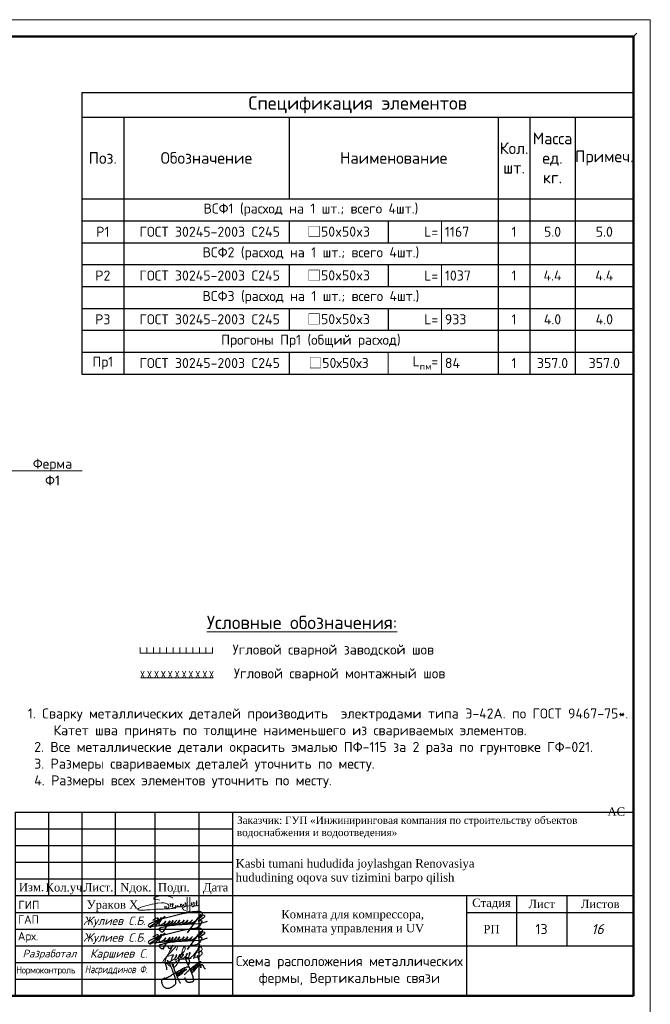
# Model space of a CAD drawing. Header units: millimetres. Extents: x 2842173 to 10151342, y -218675 to 375325.
# Tile 18 of 107: x 2951624 to 2970485, y -129325 to -99875. Entities that reach past the tile are written whole.
import ezdxf
from ezdxf import colors
from ezdxf.entities.mleader import LeaderData, LeaderLine
from ezdxf.enums import TextEntityAlignment as Align
from ezdxf.math import Vec2, Vec3

# ---------------------------------------------------------------- set-up
doc = ezdxf.new("R2010")
doc.units = ezdxf.units.MM
doc.layers.get('Defpoints').update_dxf_attribs({"color": 255})
doc.layers.add('0_Ном._пера__4', color=7, linetype='Continuous', lineweight=15, true_color=0x029e21)
doc.layers.add('ПОДПИСИ', color=7, linetype='Continuous', lineweight=25, true_color=0xffffff)
for name, color, linetype in [('BC-Form$1$SHEET-TEXT', 7, 'Continuous'), ('GP', 7, 'Continuous'), ('SHTAMP', 7, 'Continuous'), ('АСО-Текст', 155, 'Continuous')]:
    doc.layers.add(name, color=color, linetype=linetype)
doc.layers.add('CS_UNPLOTTED', color=171, linetype='Continuous', plot=False)
doc.layers.add('Графа', color=7, linetype='Continuous', lineweight=30)
doc.layers.add('НАДПИСИ', color=7, linetype='Continuous', lineweight=13)
doc.styles.add('ISO', font='times.ttf')
doc.styles.add('ISOCPEUR', font='isocpeur.ttf')
doc.styles.add('PDF ISOCPEUR Italic', font='isocpeui.ttf')
doc.styles.add('style2', font='times.ttf', dxfattribs={"height": 350})
doc.styles.add('ГОСТ 250', font='isocpeui.ttf', dxfattribs={"height": 250})
doc.styles.add('ГОСТ 300', font='isocpeui.ttf', dxfattribs={"height": 300})
doc.styles.add('ГОСТ 350', font='isocpeui.ttf', dxfattribs={"height": 350})
doc.styles.add('ГОСТ300', font='isocpeur.ttf')

# ---------------------------------------------------------------- blocks, each defined once
blk = doc.blocks.new('*U20')
at = {"lineweight": 9}
for p, q in [((-20, 292), (400, 292)), ((400, 292), (400, -5))]:
    blk.add_line(p, q, dxfattribs=at)
at = {"lineweight": 50}
for p, q in [((0, 287), (395, 287)), ((395, 287), (395, 0)), ((395, 0), (0, 0))]:
    blk.add_line(p, q, dxfattribs=at)
at = {"layer": 'CS_UNPLOTTED'}
blk.add_line((396, 288), (395, 287), dxfattribs=at)
blk = doc.blocks.new('*U254')
at = {"color": 0, "linetype": 'ByBlock', "lineweight": -2}
for p, q in [((-2063, 0), (-2163, 100)), ((-2163, 0), (-2063, 100)), ((-1857, 0), (-1957, 100)), ((-1957, 0), (-1857, 100)), ((-1651, 0), (-1751, 100)), ((-1751, 0), (-1651, 100)), ((-1444, 0), (-1544, 100)), ((-1544, 0), (-1444, 100)), ((-1238, 0), (-1338, 100)), ((-1338, 0), (-1238, 100)), ((-1032, 0), (-1132, 100)), ((-1132, 0), (-1032, 100)), ((-825, 0), (-925, 100)), ((-925, 0), (-825, 100)), ((-619, 0), (-719, 100)), ((-719, 0), (-619, 100)), ((-413, 0), (-513, 100)), ((-513, 0), (-413, 100)), ((-206, 0), (-306, 100)), ((-306, 0), (-206, 100)), ((0, 0), (-100, 100)), ((-100, 0), (0, 100))]:
    blk.add_line(p, q, dxfattribs=at)
blk = doc.blocks.new('*U255')
at = {"color": 0, "linetype": 'ByBlock', "lineweight": -2}
for p, q in [((-2163, 0), (-2163, 80)), ((-1967, 0), (-1967, 80)), ((-1770, 0), (-1770, 80)), ((-1573, 0), (-1573, 80)), ((-1377, 0), (-1377, 80)), ((-1180, 0), (-1180, 80)), ((-983, 0), (-983, 80)), ((-787, 0), (-787, 80)), ((-590, 0), (-590, 80)), ((-393, 0), (-393, 80)), ((-197, 0), (-197, 80)), ((0, 0), (0, 80))]:
    blk.add_line(p, q, dxfattribs=at)
blk = doc.blocks.new('_ArchTick')
at = {"color": 0, "linetype": 'ByBlock', "const_width": 0.15}
blk.add_lwpolyline([(-0.5, -0.5), (0.5, 0.5)], dxfattribs=at)
blk = doc.blocks.new('*T373')
at = {"layer": '0_Ном._пера__4', "color": 0, "linetype": 'ByBlock', "lineweight": -2, "transparency": 16777216}
for p, q in [((0, 0), (16500, 0)), ((0, 0), (0, -8420)), ((16500, 0), (16500, -8420)), ((0, -733), (16500, -733)), ((1250, -733), (1250, -8420)), ((6200, -733), (6200, -3183)), ((12450, -733), (12450, -3838)), ((13400, -733), (13400, -8420)), ((14750, -733), (14750, -8420)), ((0, -3183), (16500, -3183)), ((0, -3838), (16500, -3838)), ((9158, -3838), (9158, -4492)), ((0, -4492), (16500, -4492)), ((12450, -4492), (12450, -5147)), ((0, -5147), (16500, -5147)), ((9158, -5147), (9158, -5802)), ((0, -5802), (16500, -5802)), ((12450, -5802), (12450, -6456)), ((0, -6456), (16500, -6456)), ((9158, -6456), (9158, -7111)), ((0, -7111), (16500, -7111)), ((0, -7765), (16500, -7765)), ((0, -8420), (16500, -8420))]:
    blk.add_line(p, q, dxfattribs=at)
at = {"layer": '0_Ном._пера__4', "color": 0, "lineweight": -2, "transparency": 16777216}
for p, q in [((6200, -3838), (6200, -4492)), ((12450, -3838), (12450, -4492)), ((6200, -5147), (6200, -5802)), ((12450, -5147), (12450, -5802)), ((6200, -6456), (6200, -7111)), ((12450, -6456), (12450, -8420)), ((6200, -7765), (6200, -8420))]:
    blk.add_line(p, q, dxfattribs=at)
at = {"layer": 'Defpoints', "color": 8, "linetype": 'ByBlock', "lineweight": 0, "transparency": 16777216}
for p, q in [((10756, -3838), (10756, -4492)), ((10756, -5147), (10756, -5802)), ((10756, -6456), (10756, -7111)), ((9158, -7765), (9158, -8420)), ((10756, -7765), (10756, -8420))]:
    blk.add_line(p, q, dxfattribs=at)
at = {"layer": '0_Ном._пера__4', "color": 0, "linetype": 'ByBlock', "lineweight": 25, "transparency": 16777216, "style": 'ГОСТ300'}
for s, insert, char_height, width, attachment_point in [('Спецификация элементов ', (8250, -367), 400, 16300, 5), ('Масса ед. кг.', (14075, -1958), 350, 1150, 5), ('Кол. шт.', (12925, -1958), 350, 750, 5), ('Поз.', (625, -1958), 350, 1050, 5), ('Обозначение', (3725, -1958), 350, 4750, 5), ('Наименование', (9325, -1958), 350, 6050, 5), ('Примеч.', (15625, -1958), 350, 1550, 5), ('ВСФ1 {\\C7;(расход на 1 шт.; всего 4шт.)}', (6850, -3511), 300, 11000, 5), ('P1', (625, -4165), 300, 1050, 5), (' ГОСТ 30245-2003 С245', (3725, -4165), 300, 4750, 5), ('{\\C256;□}50x50x3', (7679, -4165), 300, 2758.33, 5), ('L=', (10656, -4165), 300, 1397.22, 6), ('1167', (10856, -4165), 300, 1494.44, 4), ('1', (12925, -4165), 300, 750, 5), ('5.0', (14075, -4165), 300, 1150, 5), ('5.0', (15625, -4165), 300, 1550, 5), ('ВСФ2 {\\C7;(расход на 1 шт.; всего 4шт.)}', (6850, -4820), 300, 11000, 5), ('P2', (625, -5474), 300, 1050, 5), (' ГОСТ 30245-2003 С245', (3725, -5474), 300, 4750, 5), ('L=', (10656, -5474), 300, 1397.22, 6), ('1037', (10856, -5474), 300, 1494.44, 4), ('1', (12925, -5474), 300, 750, 5), ('4.4', (14075, -5474), 300, 1150, 5), ('4.4', (15625, -5474), 300, 1550, 5), ('{\\C256;□}50x50x3', (7679, -5474), 300, 2758.33, 5), ('ВСФ3 {\\C7;(расход на 1 шт.; всего 4шт.)}', (6850, -6129), 300, 11000, 5), ('P3', (625, -6783), 300, 1050, 5), (' ГОСТ 30245-2003 С245', (3725, -6783), 300, 4750, 5), ('{\\C256;□}50x50x3', (7679, -6783), 300, 2758.33, 5), ('L=', (10656, -6783), 300, 1397.22, 6), ('933', (10856, -6783), 300, 1494.44, 4), ('1', (12925, -6783), 300, 750, 5), ('4.0', (14075, -6783), 300, 1150, 5), ('4.0', (15625, -6783), 300, 1550, 5), ('Прогоны Пр1 {\\C7;(общий расход)}', (6850, -7438), 300, 11000, 5), ('Пр1', (625, -8092), 300, 1050, 5), (' ГОСТ 30245-2003 С245', (3725, -8092), 300, 4750, 5), ('{\\C256;□}50х50х3', (7679, -8092), 300, 2758.33, 5), ('\\A1;L{\\H0.7x;\\S^ пм;}=', (10656, -8092), 300, 1397.22, 6), ('84', (10856, -8092), 300, 1494.44, 4), ('1', (12925, -8092), 300, 750, 5), ('357.0', (14075, -8092), 300, 1150, 5), ('357.0', (15625, -8092), 300, 1550, 5)]:
    blk.add_mtext(s, dxfattribs=dict(at, insert=insert, char_height=char_height, width=width, attachment_point=attachment_point))
blk = doc.blocks.new('подпис')
at = {"layer": 'ПОДПИСИ', "color": 5, "lineweight": 25}
for points in [[(11455381, 532519), (11455520, 532605, 0.17903), (11455562, 532678, 0.263953), (11455546, 532731, 0.190204), (11455439, 532772, 0.042436), (11455181, 532752, 0.013899), (11454174, 532517), (11454115, 532493), (11453882, 532380, 0.221782), (11453847, 532334, 0.270492), (11453872, 532305), (11455179, 532410)], [(11454538, 532484), (11454488, 532398, 0.645288), (11454510, 532376, 0.12897), (11454636, 532493), (11454594, 532430), (11454582, 532414, 0.693858), (11454605, 532387, 0.10028), (11454701, 532446), (11454746, 532507), (11454701, 532446), (11454684, 532424, 0.631808), (11454708, 532389, 0.142677), (11454805, 532452), (11454848, 532505), (11454805, 532452, 0.201941), (11454797, 532429, 0.536095), (11454830, 532405, 0.097167), (11454944, 532462), (11454981, 532503), (11454944, 532462, 0.197087), (11454932, 532431, 0.488157), (11454970, 532409, 0.093089), (11455064, 532466), (11455099, 532503), (11455064, 532466, 0.226804), (11455048, 532431, 0.355416), (11455073, 532410, 0.127937), (11455201, 532468), (11455246, 532517), (11455201, 532468, 0.196233), (11455177, 532420, 0.529409), (11455206, 532400, 0.061232), (11455381, 532519), (11455512, 532676), (11455381, 532519), (11455075, 532109)], [(11455512, 532676, -0.143099), (11455604, 532656, -0.470936), (11455617, 532604, -0.126724), (11455422, 532482), (11455497, 532497, -0.517832), (11455533, 532462, -0.176475), (11455420, 532289, -0.173079), (11455271, 532233, -0.163306), (11455188, 532261)], [(11453991, 532491, -0.163413), (11454129, 532576, -0.667806), (11454158, 532540, -0.079434), (11453917, 532276, -0.866542), (11453898, 532297), (11453923, 532319), (11454158, 532478), (11454199, 532507), (11454264, 532591), (11454072, 532309)], [(11454383, 532593, 0.619534), (11454360, 532609), (11454273, 532534, 0.114252), (11454185, 532395, 0.215538), (11454192, 532353, 0.240273), (11454245, 532349, 0.08858), (11454403, 532470), (11454351, 532410), (11454342, 532400, 0.539095), (11454362, 532374, 0.111916), (11454481, 532411), (11454538, 532484), (11454481, 532411), (11454317, 532146, -0.358423), (11454264, 532125), (11454185, 532207, -0.402126), (11454221, 532260, -0.058846), (11454732, 532356), (11455438, 532399, 0.09128), (11455712, 532476)]]:
    blk.add_lwpolyline(points, format="xyb", dxfattribs=at)
blk.add_lwpolyline([(11454115, 532493), (11454174, 532517)], dxfattribs=at)
blk = doc.blocks.new('A$C6E532752')
at = {"color": 5, "lineweight": 25}
for points in [[(2046, 1804), (2070, 1872), (2101, 1944), (2114, 2003), (2114, 2056), (2099, 2124), (2074, 2222), (2014, 2300), (1903, 2360), (1855, 2376), (1801, 2377), (1790, 2368), (1792, 2336), (1800, 2288), (1808, 2236), (1818, 2191), (1846, 2131), (1865, 2061), (1890, 2014), (1957, 1858), (2009, 1770), (2053, 1685), (2113, 1541), (2153, 1434), (2222, 1250), (2279, 1118), (2326, 993), (2364, 847), (2392, 705), (2399, 624), (2394, 571), (2362, 528), (2328, 505), (2294, 490), (2254, 483), (2188, 477), (2145, 466), (2062, 466), (2017, 466), (1987, 466), (1945, 488), (1913, 509), (1883, 532), (1855, 575), (1823, 639), (1802, 682), (1783, 739), (1781, 758), (1779, 801), (1777, 848)], [(2743, 2429), (2709, 2488), (2682, 2516), (2685, 2488), (2725, 2429), (2737, 2401), (2759, 2329), (2784, 2236), (2802, 2186), (2816, 2124), (2836, 2048), (2868, 1947), (2878, 1890), (2884, 1840), (2893, 1773), (2934, 1685), (2949, 1650), (2957, 1619), (2962, 1588), (2967, 1626), (2967, 1657), (2971, 1688), (2988, 1767), (3019, 1821), (3030, 1831), (3088, 1813), (3106, 1778), (3119, 1748), (3153, 1695), (3166, 1642), (3207, 1585), (3241, 1543), (3278, 1532), (3308, 1535)], [(385, 1433), (380, 1569), (321, 1749), (258, 1944), (210, 2040), (245, 2007), (287, 1975), (353, 1931), (399, 1918), (436, 1916), (474, 1941), (484, 1982), (467, 2067), (448, 2120), (427, 2157), (466, 2093), (506, 2007), (555, 1922), (602, 1823), (711, 1592), (749, 1491), (825, 1291), (868, 1187), (943, 996), (982, 875), (1013, 754), (1033, 630), (1049, 522), (1043, 416), (1007, 308), (929, 226), (815, 136), (704, 81), (535, 13), (402, 1), (314, 18), (227, 71), (137, 159), (35, 347), (12, 492), (8, 661), (75, 751), (214, 814), (217, 817), (216, 775), (183, 707), (202, 722), (286, 778), (362, 823), (424, 853), (563, 928), (732, 1029), (845, 1105), (994, 1192), (1118, 1257), (1274, 1345), (1396, 1407), (1523, 1482), (1750, 1594), (1859, 1632), (1962, 1660), (1991, 1660), (2000, 1660), (1991, 1645), (1977, 1626), (1958, 1608)], [(795, 1930), (766, 1944), (747, 1958), (732, 1969), (756, 1919), (777, 1862), (824, 1731), (861, 1650), (907, 1552), (928, 1465), (971, 1361), (999, 1299), (1019, 1250), (1060, 1148), (1086, 1070), (1110, 993), (1161, 879), (1222, 766), (1252, 693), (1282, 624), (1325, 551), (1377, 469), (1387, 437), (1386, 415), (1369, 406), (1365, 409)], [(1432, 1173), (1448, 1157), (1470, 1132), (1480, 1125), (1492, 1119), (1505, 1118), (1514, 1125), (1521, 1131), (1537, 1145), (1550, 1156), (1574, 1181), (1594, 1207), (1603, 1226), (1607, 1239), (1610, 1253), (1618, 1282), (1623, 1317), (1626, 1344), (1633, 1391), (1631, 1422), (1631, 1443), (1618, 1419), (1610, 1399), (1600, 1381), (1603, 1340), (1618, 1317), (1635, 1297), (1651, 1291), (1665, 1290), (1718, 1369), (1719, 1381), (1720, 1403), (1732, 1431), (1741, 1451), (1744, 1471), (1745, 1490), (1738, 1508), (1729, 1509), (1728, 1503), (1719, 1486), (1713, 1471), (1705, 1444), (1705, 1428), (1716, 1413), (1732, 1404), (1746, 1399), (1763, 1396), (1785, 1399), (1799, 1408), (1822, 1417), (1835, 1426), (1857, 1435), (1869, 1444), (1878, 1455), (1881, 1471), (1881, 1481), (1878, 1494), (1875, 1503)], [(1707, 1036), (1747, 1085), (1819, 1144), (1891, 1238), (1979, 1313), (2059, 1391), (2165, 1488), (2229, 1542), (2393, 1677), (2462, 1724), (2559, 1807), (2641, 1860), (2722, 1913), (2859, 2009), (2948, 2051), (2989, 2062), (2996, 2055)], [(2279, 1502), (2265, 1461), (2269, 1420), (2262, 1364), (2265, 1307), (2279, 1265), (2318, 1252), (2345, 1254), (2408, 1314), (2444, 1368), (2453, 1397), (2475, 1468), (2472, 1514), (2466, 1559), (2461, 1588), (2461, 1627), (2469, 1644), (2486, 1658), (2454, 1623), (2450, 1578), (2446, 1520), (2451, 1481), (2483, 1457), (2515, 1454), (2551, 1457), (2569, 1493), (2574, 1512), (2589, 1561), (2590, 1562)], [(2397, 1571), (2370, 1532), (2367, 1503), (2363, 1469), (2365, 1423), (2380, 1396), (2400, 1370), (2431, 1346), (2460, 1344), (2480, 1343), (2493, 1365), (2509, 1392), (2560, 1447), (2580, 1567), (2580, 1600), (2569, 1621), (2561, 1642), (2559, 1671), (2569, 1698), (2582, 1730), (2598, 1762), (2618, 1772)], [(2574, 1491), (2603, 1515), (2618, 1528), (2634, 1555), (2641, 1569), (2660, 1604), (2700, 1636), (2712, 1646), (2728, 1666), (2742, 1685), (2773, 1745), (2779, 1787), (2782, 1808), (2782, 1823), (2775, 1790), (2778, 1776), (2794, 1755), (2801, 1749), (2815, 1746), (2842, 1749)], [(2582, 1588), (2614, 1576), (2640, 1580), (2650, 1592), (2662, 1606), (2679, 1631), (2687, 1673), (2683, 1709), (2675, 1731), (2672, 1756), (2670, 1792), (2677, 1808), (2688, 1818), (2704, 1820), (2713, 1818)], [(1178, 1041), (1184, 1073), (1176, 1087), (1166, 1109), (1171, 1134), (1175, 1159), (1177, 1187), (1170, 1192), (1155, 1194), (1138, 1181), (1125, 1161), (1120, 1142), (1127, 1112), (1138, 1084), (1155, 1052), (1190, 1015), (1234, 985), (1242, 980), (1268, 979), (1299, 1007), (1323, 1038), (1339, 1067), (1360, 1126), (1356, 1168), (1352, 1190), (1349, 1211), (1349, 1234), (1349, 1252), (1349, 1274), (1336, 1239), (1333, 1223), (1331, 1214), (1303, 1209), (1299, 1204), (1292, 1181), (1255, 1176), (1246, 1151), (1262, 1110), (1275, 1085), (1290, 1052), (1311, 1034), (1336, 1025), (1363, 1024), (1376, 1037), (1388, 1050), (1400, 1068), (1415, 1091), (1432, 1156), (1432, 1174), (1430, 1222), (1431, 1266), (1434, 1282), (1437, 1297), (1451, 1312), (1473, 1314), (1479, 1329), (1484, 1345), (1526, 1340), (1527, 1344), (1546, 1371), (1546, 1380), (1542, 1322), (1532, 1234), (1508, 1194), (1491, 1173), (1470, 1154), (1447, 1141), (1418, 1134), (1396, 1131), (1373, 1136), (1360, 1149)], [(1530, 1229), (1542, 1212), (1557, 1204), (1585, 1194), (1591, 1202), (1609, 1200), (1619, 1205), (1645, 1223), (1669, 1249), (1676, 1260), (1685, 1281), (1698, 1313), (1704, 1324), (1704, 1324)]]:
    blk.add_spline(points, degree=3, dxfattribs=at)
blk = doc.blocks.new('A$C194E077B')
at = {"color": 5, "lineweight": 20}
for points in [[(-162, 200), (-240, 221), (-364, 241), (-364, 276), (-310, 307), (-248, 324), (-145, 351), (-37, 351), (76, 351), (195, 319), (266, 278)], [(42, -99), (83, -76), (96, -68), (110, -53), (122, -42), (131, -27), (137, -5), (137, 22), (125, 42), (110, 57), (100, 67), (80, 78), (58, 91), (13, 103), (-19, 112), (-87, 112), (-127, 112), (-231, 105), (-249, 100), (-271, 100), (-317, 88), (-348, 80), (-409, 70), (-436, 66), (-497, 49), (-543, 37), (-617, 24), (-665, 5), (-728, -12), (-787, -37), (-841, -58), (-859, -64), (-880, -77), (-894, -91), (-904, -101), (-904, -112), (-894, -123), (-871, -130), (-840, -134), (-808, -134), (-760, -134), (-737, -134), (-654, -127), (-612, -124), (-491, -116), (-389, -109), (-287, -102), (-158, -97), (-39, -97), (85, -89), (174, -89), (222, -82), (269, -75), (318, -67), (369, -63), (369, -63)], [(0, 0), (0, -92)], [(41, 2), (41, -98)], [(203, -24), (196, 1), (191, 21), (185, 44), (185, 65), (176, 81), (169, 93), (189, 73), (200, 70), (220, 70), (242, 70), (259, 75), (272, 78), (279, 90), (279, 70), (274, 51), (262, 26), (252, 0), (252, -16), (261, -33), (282, -45), (303, -50), (329, -43), (347, -33), (361, -19), (368, -6), (371, 33), (368, -6), (372, -22), (382, -27), (392, -33), (406, -29), (418, -26), (433, -12), (438, -3), (438, 39), (438, -3), (453, -18), (464, -25), (477, -25), (504, -20), (521, -3), (528, 9), (524, 23), (522, 41), (522, 48), (526, 55), (535, 63), (549, 63), (569, 49), (579, 25), (585, 1), (580, -18), (565, -26), (549, -26), (531, -8), (528, 9)], [(835, 300), (835, -171), (799, -177), (729, -165), (620, -121), (593, -75), (602, -42), (665, -20), (730, 7), (798, 17), (885, 36), (885, 36), (905, 45)], [(593, 2), (615, 20), (621, 30), (635, 45), (637, 70), (635, 45), (635, 19), (646, 1), (664, -10), (680, -10), (701, 0), (705, 13), (705, 35), (699, 66), (686, 94), (680, 122)], [(682, 123), (691, 107), (705, 87), (717, 87)], [(748, 299), (746, -138)], [(898, 116), (898, 60), (906, 31), (917, -11)], [(910, 55), (903, 116)], [(952, -13), (967, 14), (978, 53), (978, 112), (973, 131)], [(962, 114), (967, 97), (978, 53), (987, 20), (1013, 5), (1032, 10), (1061, 39), (1076, 96), (1076, 123), (1074, 180)], [(1064, 182), (1056, 151), (1045, 113), (1045, 80), (1055, 46), (1070, 20), (1088, 9), (1109, 9), (1132, 31), (1138, 57), (1138, 93)]]:
    blk.add_lwpolyline(points, dxfattribs=at)
for centre, radius, start, end in [((681, 122), 1.13, 41.4, 190.5897), ((901, 116), 2.8, 15.3098, 164.5601), ((899, 54), 10.7, 301.2071, 10.1496), ((979, 116), 16.6, 111.912, 188.6151), ((1068, 178), 5.72, 18.1801, 138.9915), ((935, -4), 19.1, 202.8625, 330.9274)]:
    blk.add_arc(centre, radius, start, end, dxfattribs=at)
blk = doc.blocks.new('ПЛДПИС')
at = {"color": 0, "linetype": 'ByBlock', "lineweight": 9}
for points in [[(1768291, 34400), (1768434, 34437), (1768462, 34447), (1768479, 34446), (1768464, 34405), (1768450, 34379), (1768443, 34362), (1768432, 34337), (1768424, 34314), (1768403, 34251), (1768390, 34195), (1768377, 34148), (1768363, 34113), (1768320, 34171), (1768390, 34246), (1768422, 34269), (1768477, 34304), (1768517, 34328), (1768535, 34345), (1768555, 34375), (1768568, 34396), (1768582, 34424), (1768584, 34440), (1768567, 34435), (1768560, 34422), (1768555, 34411), (1768548, 34391), (1768537, 34364), (1768531, 34347), (1768524, 34324), (1768521, 34309), (1768519, 34300), (1768519, 34289), (1768544, 34292), (1768564, 34304), (1768593, 34331), (1768637, 34368), (1768668, 34404), (1768686, 34438), (1768686, 34457), (1768678, 34464), (1768654, 34428), (1768646, 34402), (1768637, 34371), (1768633, 34343), (1768632, 34323), (1768635, 34310), (1768652, 34308), (1768663, 34317), (1768696, 34351), (1768732, 34384), (1768762, 34415), (1768778, 34444), (1768780, 34462), (1768775, 34466), (1768760, 34450), (1768751, 34420), (1768740, 34380), (1768734, 34359), (1768732, 34347), (1768736, 34333), (1768748, 34323), (1768768, 34330), (1768801, 34358), (1768825, 34380), (1768869, 34428), (1768893, 34461), (1768900, 34485), (1768892, 34487), (1768873, 34465), (1768858, 34431), (1768850, 34405), (1768845, 34386), (1768845, 34357), (1768850, 34342), (1768867, 34334), (1768880, 34339), (1768915, 34364), (1768944, 34396), (1768964, 34438), (1768983, 34482), (1768980, 34511), (1768959, 34502), (1768953, 34480), (1768949, 34444), (1768944, 34409), (1768941, 34371), (1768942, 34347), (1768944, 34344), (1768954, 34339), (1768979, 34347), (1769007, 34370), (1769056, 34414), (1769101, 34463), (1769168, 34549), (1769212, 34624), (1769245, 34696), (1769263, 34731), (1769265, 34761), (1769252, 34754), (1769242, 34732), (1769241, 34724), (1769233, 34693), (1769221, 34653), (1769196, 34589), (1769166, 34514), (1769144, 34459), (1769121, 34409), (1769111, 34382), (1769099, 34350), (1769096, 34345), (1769092, 34342), (1769085, 34339), (1769087, 34355), (1769094, 34373), (1769101, 34389), (1769126, 34445), (1769163, 34518), (1769186, 34556), (1769203, 34585), (1769232, 34625), (1769258, 34661), (1769292, 34681), (1769309, 34674), (1769332, 34643), (1769333, 34586), (1769305, 34557), (1769265, 34526), (1769235, 34515), (1769217, 34514), (1769213, 34521), (1769263, 34541), (1769302, 34539), (1769332, 34526), (1769343, 34499), (1769323, 34458), (1769301, 34426), (1769267, 34400), (1769223, 34379), (1769168, 34371), (1769130, 34373), (1769121, 34381), (1769121, 34411)], [(1768167, 34601), (1768274, 34710), (1768312, 34693), (1768357, 34634), (1768439, 34683), (1768465, 34730), (1768458, 34730), (1768452, 34716), (1768444, 34693), (1768248, 34291), (1768239, 34262), (1768224, 34236), (1768215, 34224), (1768175, 34213), (1768276, 34380), (1768300, 34412), (1768456, 34579), (1768495, 34627), (1768529, 34664), (1768567, 34702), (1768592, 34709), (1768598, 34695), (1768596, 34655), (1768563, 34579)], [(1768636, 34367), (1768797, 34545), (1768832, 34624), (1768811, 34686), (1768788, 34673), (1768773, 34647), (1768752, 34588), (1768723, 34494), (1768702, 34421), (1768681, 34356), (1768651, 34269), (1768487, 34082), (1768486, 34142), (1768627, 34279), (1768815, 34318), (1769007, 34332)]]:
    blk.add_spline(points, degree=3, dxfattribs=at)
blk = doc.blocks.new('A$Cbab827f9')
at = {"layer": 'Графа'}
for p, q in [((-18500, 5500), (0, 5500)), ((-18500, 5500), (0, 5500)), ((-18500, 5500), (-18500, 0)), ((-17500, 5500), (-17500, 3000)), ((-16500, 5500), (-16500, 0)), ((-15500, 5500), (-15500, 3000)), ((-14314, 5500), (-14314, 0)), ((-13000, 5500), (-13000, 0)), ((-12000, 5500), (-12000, 0)), ((0, 5500), (0, 0)), ((0, 5500), (0, 0)), ((-18500, 5000), (-12000, 5000)), ((-18500, 4500), (-12000, 4500)), ((-12000, 4500), (0, 4500)), ((-18500, 4000), (-12000, 4000)), ((-18500, 3500), (-12000, 3500)), ((-18500, 3000), (0, 3000)), ((-5000, 3000), (-5000, 0)), ((-3500, 3000), (-3500, 1500)), ((-2000, 3000), (-2000, 1500)), ((-18500, 2500), (-12000, 2500)), ((-5000, 2500), (0, 2500)), ((-18500, 2000), (-12000, 2000)), ((-18500, 1500), (-12000, 1500)), ((-12000, 1500), (0, 1500)), ((-18500, 1000), (-12000, 1000)), ((-18500, 500), (-12000, 500)), ((-18500, 0), (0, 0)), ((-18500, 0), (0, 0))]:
    blk.add_line(p, q, dxfattribs=at)
at = {"color": 7, "lineweight": 30, "xscale": 0.8941363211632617, "yscale": 0.8941363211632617, "zscale": 0.8941363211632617}
blk.add_blockref('A$C194E077B', (-14020, 2684), dxfattribs=at)
at = {"color": 1, "lineweight": 15, "xscale": 0.9504, "yscale": 0.9504, "zscale": 0.9504}
for p in [(-10900254, -503824), (-10900254, -504324)]:
    blk.add_blockref('подпис', p, dxfattribs=at)
at = {"color": 5, "linetype": 'ByBlock', "lineweight": 9}
blk.add_blockref('ПЛДПИС', (-1782243, -33214), dxfattribs=at)
at = {"color": 2, "lineweight": 40, "xscale": 0.3934101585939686, "yscale": 0.3934101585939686, "zscale": 0.3934101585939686}
blk.add_blockref('A$C6E532752', (-14109, 221), dxfattribs=at)
at = {"style": 'ISOCPEUR'}
for s, p in [('ГAП            ', (-18415, 2164)), ('Арх.  ', (-18415, 1664))]:
    blk.add_text(s, height=250, dxfattribs=at).set_placement(p)
at = {"color": 7, "linetype": 'ByBlock', "lineweight": 25, "style": 'ГОСТ 300'}
blk.add_text('16', height=300, dxfattribs=at).set_placement((-1261, 1850, 0))
at = {"color": 18, "lineweight": 30, "true_color": 0x000000, "insert": (-780, 5640), "char_height": 300, "attachment_point": 1, "style": 'ISO'}
blk.add_mtext_dynamic_manual_height_columns('\\pi14405.478;{\\C256; \\H0.83333x;\\C7;АС}', width=5530.42, gutter_width=2000, heights=[0], dxfattribs=at)
at = {"insert": (-18397, 2846, 0), "char_height": 250, "attachment_point": 1, "style": 'ISOCPEUR'}
blk.add_mtext_dynamic_manual_height_columns('ГИП', width=1128.03, gutter_width=1500, heights=[0], dxfattribs=at)
at = {"color": 7, "lineweight": 20, "insert": (-16356, 2857), "char_height": 250, "attachment_point": 1, "style": 'ISO'}
blk.add_mtext_dynamic_manual_height_columns('Ураков Х', width=2171.11, gutter_width=1500, heights=[0], dxfattribs=at)
at = {"attachment_point": 1}
for s, insert, char_height, width, style in [('{\\fTimes New Roman|b0|i0|c134|p18;Комната для компрессора}, {\\fTimes New Roman|b0|i0|c134|p18;Комната управления и UV\\P\\f宋体|b0|i0|c134|p2;\\W0.8;\\C240;\\c2367469;\\P\\pi1799.6225;\\f宋体|b0|i0|c0|p2; }', (-10536, 2570), 250, 4722.73, 'ISO'), ('{\\W0.95;\\T0.95;Нормоконтроль}', (-18469, 881), 210, 1971.75, 'ISOCPEUR')]:
    blk.add_mtext(s, dxfattribs=dict(at, insert=insert, char_height=char_height, width=width, style=style))
at = {"color": 3, "lineweight": 30, "insert": (-16415, 911), "char_height": 230, "width": 2499.02, "attachment_point": 1, "style": 'PDF ISOCPEUR Italic'}
blk.add_mtext('\\pt500;{\\W0.8;\\C7;Насриддинов Ф.}', dxfattribs=at)
at = {"layer": 'BC-Form$1$SHEET-TEXT', "width": 12000, "attachment_point": 5, "style": 'ГОСТ 350'}
for s, insert, char_height in [('Разработал', (-17469, 1237), 230), ('Каршиев С.', (-15395, 1237), 250)]:
    blk.add_mtext(s, dxfattribs=dict(at, insert=insert, char_height=char_height))
at = {"layer": 'SHTAMP', "style": 'ГОСТ 250'}
for p in [(-16456, 2123), (-16456, 1623)]:
    blk.add_text('Жулиев С.Б. ', height=250, dxfattribs=at).set_placement(p)
at = {"layer": 'SHTAMP', "attachment_point": 4, "style": 'style2'}
for s, insert, char_height, width in [('\\pi5.5858;Заказчик: ГУП «Инжиниринговая компания по строительству объектов водоснабжения и водоотведения» ', (-11864, 5041), 220, 10364.55), ('{\\H1.00436x;\\C7;Kasbi tumani hududida joylashgan Renovasiya \\Phududining oqova suv tizimini barpo\\C256; qilish}', (-11901, 3715), 250, 11834.1)]:
    blk.add_mtext(s, dxfattribs=dict(at, insert=insert, char_height=char_height, width=width))
at = {"layer": 'НАДПИСИ', "linetype": 'Continuous', "ltscale": 1000, "style": 'ISO'}
for s, p in [('Изм.', (-18009, 3255)), ('Кол.уч.', (-16988, 3248)), ('Лист.', (-16000, 3250)), ('Nдок.', (-14885, 3250)), ('Подп.', (-13750, 3250)), ('Дата', (-12500, 3250))]:
    blk.add_text(s, height=250, dxfattribs=at).set_placement(p, align=Align.MIDDLE_CENTER)
at = {"layer": 'НАДПИСИ', "linetype": 'Continuous', "ltscale": 1000, "char_height": 250, "attachment_point": 5, "style": 'ISO'}
for s, insert, width in [('Стадия', (-4250, 2750), 1400), ('Лист', (-2750, 2750), 1400), ('Листов', (-1000, 2750), 1900), ('РП', (-4250, 2000), 12000)]:
    blk.add_mtext(s, dxfattribs=dict(at, insert=insert, width=width))

msp = doc.modelspace()

# ---------------------------------------------------------------- linework, layer by layer
at = {"color": 0, "linetype": 'ByBlock', "lineweight": 5}
for p, q in [((2957392.866, -118817.891), (2955229.428, -118817.891)), ((2957414.211, -119563.484), (2955250.774, -119563.484))]:
    msp.add_line(p, q, dxfattribs=at)

# ---------------------------------------------------------------- block references
at = {"color": 0, "ltscale": 30, "xscale": 100, "yscale": 100, "zscale": 100}
msp.add_blockref('*U20', (2930484.712, -129075.181), dxfattribs=at)
msp.add_blockref('*T373', (2953484.712, -102053.152))
at = {"color": 0, "linetype": 'ByBlock', "lineweight": 5, "yscale": 2}
msp.add_blockref('*U255', (2957392.866, -118817.891), dxfattribs=at)
at = {"color": 0, "linetype": 'ByBlock', "lineweight": 5, "yscale": 2, "zscale": 2}
msp.add_blockref('*U254', (2957414.211, -119563.484), dxfattribs=at)
at = {"color": 1, "lineweight": 30}
msp.add_blockref('A$Cbab827f9', (2969984.712, -129075.181), dxfattribs=at)

# ---------------------------------------------------------------- texts
at = {"color": 0, "linetype": 'ByBlock', "lineweight": 20, "insert": (2960068.218, -117903.923), "char_height": 400, "width": 5814.77987, "attachment_point": 5, "style": 'ГОСТ300'}
msp.add_mtext('{\\LУсловные обозначения:}', dxfattribs=at)
at = {"insert": (2967231.817, -127075.181), "char_height": 300, "width": 1494.20862, "attachment_point": 5, "style": 'ГОСТ300'}
msp.add_mtext('13', dxfattribs=at)
at = {"layer": 'GP', "color": 0, "insert": (2961484.712, -128325.181), "char_height": 300, "width": 7000, "attachment_point": 5, "style": 'ISOCPEUR'}
msp.add_mtext('{\\C256;Схема расположения металлических фермы, Вертикальные связи}', dxfattribs=at)
at = {"layer": 'АСО-Текст', "color": 0, "lineweight": 25, "ltscale": 10, "style": 'ГОСТ300'}
for s, p in [('  Угловой сварной заводской шов ', (2957609.27, -118714.328)), ('   Угловой сварной монтажный шов ', (2957456.755, -119426.933))]:
    msp.add_text(s, height=300, dxfattribs=at).set_placement(p, align=Align.MIDDLE_LEFT)
at = {"layer": 'АСО-Текст', "color": 0, "lineweight": 25, "ltscale": 10, "insert": (2951484.712, -120477.012), "char_height": 300, "width": 18500, "attachment_point": 1, "style": 'ГОСТ300'}
msp.add_mtext('\\pi-514.287,l514.287;  1. Сварку металлических деталей производить  электродами типа Э-42А. по ГОСТ 9467-75*. \\P\\pi0,l0;      Катет шва принять по толщине наименьшего из свариваемых элементов.\\P   2. Все металлические детали окрасить эмалью ПФ-115 за 2 раза по грунтовке ГФ-021.\\P   3. Размеры свариваемых деталей уточнить по месту.\\P\\pi-514.287,l514.287;   4. Размеры всех элементов уточнить по месту.', dxfattribs=at)

# ---------------------------------------------------------------- leaders
at = {"color": 0, "linetype": 'ByBlock', "lineweight": 9}
ml = msp.add_multileader_mtext('Standard', dxfattribs=at)
ml.set_content('Ферма Ф1', style='ГОСТ300')
ml.set_leader_properties(lineweight=0)
ml.set_arrow_properties(name='ARCHTICK')
ml.build(insert=Vec2(0, 0))
ml.multileader.update_dxf_attribs({"text_left_attachment_type": 6, "text_right_attachment_type": 6, "dogleg_length": 100, "arrow_head_size": 200})
ctx = ml.context
ctx.base_point, ctx.char_height, ctx.arrow_head_size, ctx.plane_origin = Vec3(2952033.477, -113366.768), 300, 200, Vec3(2951194.306, -113944.966)
ctx.left_attachment, ctx.right_attachment, ctx.text_align_type = 6, 6, 1
notes = []
notes.append((ctx, [(0, (1, 1, 0), (2951933.477, -113366.768), (1, 0), 100, [(5, [(2949696.518, -113366.768), (2945856.518, -113366.768), (2942016.495, -113366.768), (2938356.495, -113366.768), (2934696.517, -113366.768)], 0, [])])]))
ctx.mtext.insert, ctx.mtext.width, ctx.mtext.alignment, ctx.mtext.flow_direction = Vec3(2952605.477, -113006.768), 1446.63719, 2, 5
for ctx, leaders in notes:
    for number, flags, end, landing, length, lines in leaders:
        leader = LeaderData()
        leader.index, (leader.has_last_leader_line, leader.has_dogleg_vector, leader.attachment_direction) = number, flags
        leader.last_leader_point, leader.dogleg_vector, leader.dogleg_length = Vec3(end), Vec3(landing), length
        for number, points, colour, breaks in lines:
            line = LeaderLine()
            line.index, line.vertices, line.color, line.breaks = number, Vec3.list(points), colors.encode_raw_color(colour), breaks
            leader.lines.append(line)
        ctx.leaders.append(leader)

doc.saveas('drawing.dxf')
